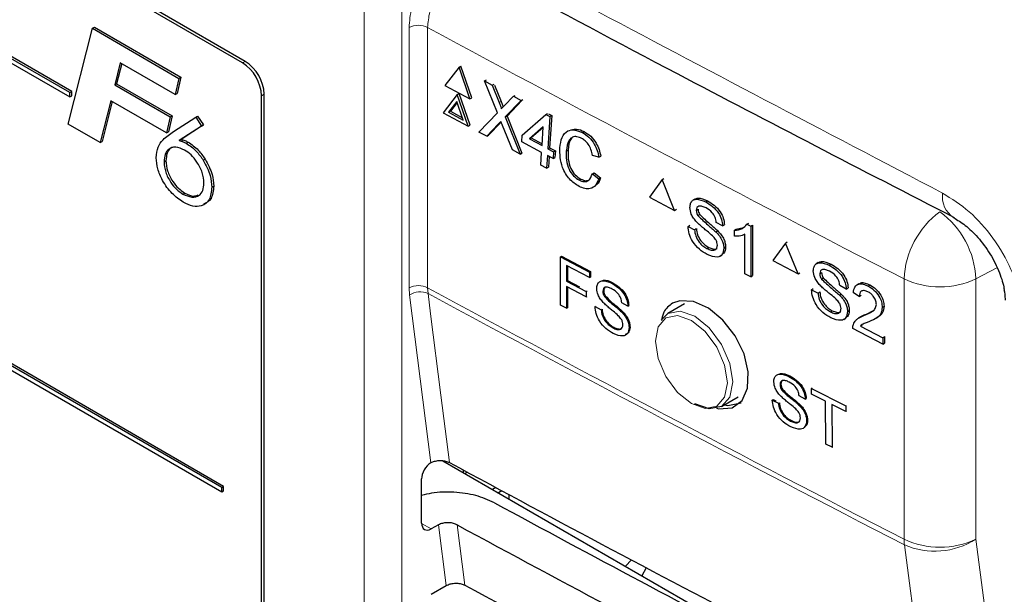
# Paper-space layout 'Blatt4' of a CAD drawing. Header units: millimetres. Extents: x 5 to 418, y 2 to 292.
# Tile 38 of 78: x 92 to 107, y 184 to 193. Entities that reach past the tile are written whole.
import ezdxf

# ---------------------------------------------------------------- set-up
doc = ezdxf.new("R2010")
doc.units = ezdxf.units.MM

psp = doc.layouts.new('Blatt4')

# ---------------------------------------------------------------- linework, layer by layer
at = {"color": 7, "linetype": 'Continuous', "lineweight": 25}
for p, q in [((95.226, 192.18), (80.942, 200.426)), ((95.185, 192.157), (81.043, 200.321)), ((92.611, 191.716), (83.843, 196.777)), ((83.843, 196.712), (92.611, 191.65)), ((92.64, 191.732), (83.872, 196.794)), ((94.874, 185.837), (81.298, 193.674)), ((81.298, 193.609), (94.874, 185.771)), ((94.902, 185.853), (81.326, 193.691)), ((92.588, 191.247), (92.948, 192.672)), ((92.948, 192.672), (92.977, 192.688)), ((92.948, 192.672), (94.238, 191.927)), ((92.977, 192.688), (94.266, 191.944)), ((93.364, 192.159), (93.281, 191.831)), ((93.385, 192.147), (93.309, 191.847)), ((94.183, 191.687), (93.364, 192.159)), ((98.409, 192.093), (98.199, 191.82)), ((98.409, 192.093), (98.436, 192.108)), ((98.572, 191.621), (98.409, 192.093)), ((98.599, 191.635), (98.436, 192.108)), ((93.281, 191.831), (93.309, 191.847)), ((93.309, 191.847), (94.135, 191.37)), ((94.238, 191.927), (94.183, 191.687)), ((94.266, 191.944), (94.211, 191.703)), ((94.238, 191.927), (94.266, 191.944)), ((98.79, 191.89), (98.816, 191.904)), ((98.981, 191.415), (98.79, 191.89)), ((98.79, 191.89), (98.904, 191.828)), ((98.904, 191.828), (98.93, 191.842)), ((92.611, 191.716), (92.64, 191.732)), ((92.611, 191.65), (92.611, 191.716)), ((92.64, 191.667), (92.64, 191.732)), ((93.281, 191.831), (94.106, 191.354)), ((94.183, 191.687), (94.211, 191.703)), ((95.509, 178.462), (95.509, 191.69)), ((98.383, 191.687), (98.173, 191.413)), ((98.199, 191.82), (98.572, 191.621)), ((98.383, 191.687), (98.41, 191.701)), ((98.546, 191.214), (98.383, 191.687)), ((98.573, 191.228), (98.41, 191.701)), ((98.904, 191.828), (99.009, 191.568)), ((98.939, 191.824), (99.036, 191.582)), ((92.611, 191.65), (92.64, 191.667)), ((93.221, 191.593), (93.063, 190.972)), ((93.242, 191.581), (93.092, 190.988)), ((94.051, 191.114), (93.221, 191.593)), ((95.468, 178.602), (95.468, 191.667)), ((98.377, 191.585), (98.253, 191.423)), ((98.382, 191.57), (98.28, 191.438)), ((98.473, 191.306), (98.377, 191.585)), ((98.572, 191.621), (98.599, 191.635)), ((99.088, 191.525), (99.218, 191.66)), ((99.334, 191.598), (99.096, 191.352)), ((99.351, 191.602), (99.124, 191.366)), ((99.218, 191.66), (99.244, 191.674)), ((99.218, 191.66), (99.334, 191.598)), ((99.334, 191.598), (99.36, 191.612)), ((98.173, 191.413), (98.546, 191.214)), ((98.253, 191.423), (98.28, 191.438)), ((98.253, 191.423), (98.473, 191.306)), ((98.28, 191.438), (98.461, 191.341)), ((98.705, 191.128), (98.981, 191.415)), ((99.351, 191.083), (99.701, 191.391)), ((99.701, 191.391), (99.728, 191.405)), ((99.701, 191.391), (99.762, 191.359)), ((99.743, 191.397), (99.789, 191.373)), ((93.063, 190.972), (92.588, 191.247)), ((94.106, 191.354), (94.051, 191.114)), ((94.135, 191.37), (94.08, 191.13)), ((94.106, 191.354), (94.135, 191.37)), ((94.155, 191.134), (94.487, 191.35)), ((94.487, 191.35), (94.515, 191.366)), ((94.487, 191.35), (94.573, 191.217)), ((94.515, 191.366), (94.601, 191.233)), ((98.998, 191.249), (98.821, 191.066)), ((99.025, 191.264), (98.848, 191.081)), ((99.037, 191.276), (99.025, 191.264)), ((99.096, 191.352), (99.124, 191.366)), ((99.096, 191.352), (99.319, 190.8)), ((99.124, 191.366), (99.346, 190.814)), ((99.762, 191.359), (99.731, 190.879)), ((99.789, 191.373), (99.758, 190.893)), ((99.762, 191.359), (99.789, 191.373)), ((94.051, 191.114), (94.08, 191.13)), ((94.573, 191.217), (94.239, 191.001)), ((94.601, 191.233), (94.268, 191.017)), ((94.573, 191.217), (94.601, 191.233)), ((98.546, 191.214), (98.573, 191.228)), ((98.821, 191.066), (98.705, 191.128)), ((99.204, 190.861), (99.058, 191.225)), ((99.663, 191.206), (99.457, 191.025)), ((99.662, 191.196), (99.485, 191.04)), ((99.645, 190.925), (99.663, 191.206)), ((100.247, 191.12), (100.274, 191.134)), ((93.063, 190.972), (93.092, 190.988)), ((94.239, 191.001), (94.268, 191.017)), ((94.346, 190.962), (94.374, 190.978)), ((98.821, 191.066), (98.848, 191.081)), ((99.344, 190.983), (99.351, 191.083)), ((99.638, 190.825), (99.344, 190.983)), ((99.457, 191.025), (99.485, 191.04)), ((99.457, 191.025), (99.645, 190.925)), ((99.485, 191.04), (99.647, 190.953)), ((99.319, 190.8), (99.204, 190.861)), ((99.319, 190.8), (99.346, 190.814)), ((99.626, 190.635), (99.638, 190.825)), ((99.731, 190.879), (99.758, 190.893)), ((99.731, 190.879), (99.818, 190.832)), ((99.758, 190.893), (99.845, 190.847)), ((99.818, 190.832), (99.811, 190.732)), ((99.818, 190.832), (99.845, 190.847)), ((99.845, 190.847), (99.838, 190.747)), ((100.006, 190.841), (100.033, 190.856)), ((94.016, 190.685), (94.044, 190.701)), ((94.598, 190.709), (94.626, 190.725)), ((99.725, 190.779), (99.713, 190.589)), ((99.811, 190.732), (99.725, 190.779)), ((99.75, 190.765), (99.74, 190.603)), ((99.811, 190.732), (99.838, 190.747)), ((100.492, 190.754), (100.396, 190.781)), ((100.492, 190.754), (100.519, 190.768)), ((99.713, 190.589), (99.626, 190.635)), ((99.713, 190.589), (99.74, 190.603)), ((100.396, 190.508), (100.423, 190.522)), ((100.423, 190.522), (100.517, 190.445)), ((100.194, 190.414), (100.222, 190.428)), ((100.396, 190.508), (100.49, 190.431)), ((100.49, 190.431), (100.517, 190.445)), ((101.433, 190.419), (101.245, 190.159)), ((101.433, 190.419), (101.46, 190.436)), ((101.621, 189.961), (101.433, 190.419)), ((94.297, 190.203), (94.326, 190.219)), ((94.726, 190.305), (94.755, 190.322)), ((101.245, 190.159), (101.621, 189.961)), ((101.921, 190.129), (101.892, 190.11)), ((102.084, 190.087), (102.11, 190.104)), ((101.621, 189.961), (101.647, 189.978)), ((101.943, 189.962), (101.97, 189.978)), ((101.968, 189.883), (101.994, 189.899)), ((102.336, 189.733), (102.24, 189.783)), ((101.821, 189.724), (101.847, 189.741)), ((101.821, 189.724), (101.917, 189.674)), ((101.917, 189.674), (101.943, 189.69)), ((102.235, 189.641), (102.262, 189.658)), ((102.336, 189.733), (102.362, 189.75)), ((102.51, 189.665), (102.537, 189.682)), ((102.51, 189.577), (102.51, 189.665)), ((102.537, 189.682), (102.646, 189.707)), ((102.698, 189.754), (102.725, 189.771)), ((102.698, 189.754), (102.755, 189.725)), ((102.755, 189.725), (102.782, 189.742)), ((102.755, 189.725), (102.755, 188.974)), ((102.782, 189.742), (102.782, 188.991)), ((102.667, 189.019), (102.667, 189.605)), ((103.27, 189.474), (103.296, 189.491)), ((102.102, 189.394), (102.128, 189.41)), ((102.353, 189.398), (102.38, 189.414)), ((103.27, 189.474), (103.081, 189.213)), ((103.459, 189.016), (103.27, 189.474)), ((99.919, 189.271), (99.933, 189.28)), ((99.921, 188.552), (99.919, 189.271)), ((99.919, 189.271), (100.351, 189.043)), ((99.933, 189.28), (100.365, 189.052)), ((102.298, 189.281), (102.328, 189.3)), ((103.081, 189.213), (103.459, 189.016)), ((100.351, 188.96), (100.011, 189.14)), ((100.011, 189.14), (100.011, 188.91)), ((100.024, 189.133), (100.025, 188.918)), ((100.351, 189.043), (100.365, 189.052)), ((100.365, 189.052), (100.365, 188.969)), ((103.76, 189.185), (103.73, 189.166)), ((103.924, 189.144), (103.95, 189.16)), ((100.011, 188.91), (100.025, 188.918)), ((100.011, 188.91), (100.302, 188.756)), ((100.025, 188.918), (100.202, 188.824)), ((100.351, 189.043), (100.351, 188.96)), ((100.351, 188.96), (100.365, 188.969)), ((102.755, 188.974), (102.667, 189.019)), ((102.755, 188.974), (102.782, 188.991)), ((103.459, 189.016), (103.485, 189.033)), ((103.783, 189.018), (103.809, 189.035)), ((103.808, 188.939), (103.833, 188.956)), ((100.302, 188.673), (100.012, 188.827)), ((100.012, 188.827), (100.012, 188.504)), ((100.025, 188.82), (100.026, 188.513)), ((100.302, 188.756), (100.316, 188.764)), ((100.302, 188.756), (100.302, 188.673)), ((100.551, 188.757), (100.564, 188.765)), ((100.684, 188.876), (100.698, 188.885)), ((103.66, 188.78), (103.686, 188.797)), ((103.66, 188.78), (103.757, 188.73)), ((104.178, 188.791), (104.081, 188.841)), ((104.178, 188.791), (104.204, 188.807)), ((104.362, 188.87), (104.333, 188.851)), ((104.502, 188.834), (104.529, 188.851)), ((100.302, 188.673), (100.316, 188.681)), ((100.574, 188.681), (100.588, 188.689)), ((103.757, 188.73), (103.782, 188.747)), ((104.077, 188.699), (104.102, 188.715)), ((104.371, 188.681), (104.283, 188.736)), ((104.371, 188.681), (104.397, 188.698)), ((100.012, 188.504), (99.921, 188.552)), ((100.012, 188.504), (100.026, 188.513)), ((100.435, 188.529), (100.449, 188.537)), ((100.435, 188.529), (100.527, 188.481)), ((100.527, 188.481), (100.54, 188.489)), ((100.829, 188.45), (100.843, 188.458)), ((100.925, 188.537), (100.833, 188.586)), ((100.925, 188.537), (100.938, 188.546)), ((101.769, 188.57), (101.52, 188.426)), ((103.943, 188.451), (103.968, 188.467)), ((104.195, 188.456), (104.221, 188.472)), ((104.468, 188.413), (104.584, 188.471)), ((104.713, 188.518), (104.74, 188.535)), ((101.418, 188.325), (101.52, 188.426)), ((104.141, 188.339), (104.17, 188.358)), ((104.385, 188.374), (104.356, 188.356)), ((104.441, 188.396), (104.467, 188.413)), ((104.624, 188.357), (104.654, 188.376)), ((100.703, 188.213), (100.716, 188.221)), ((100.942, 188.216), (100.956, 188.225)), ((104.722, 187.969), (104.274, 188.201)), ((104.387, 188.239), (104.413, 188.256)), ((104.387, 188.239), (104.722, 188.066)), ((104.722, 188.066), (104.748, 188.083)), ((104.722, 188.066), (104.722, 187.969)), ((104.748, 188.083), (104.748, 187.986)), ((104.722, 187.969), (104.748, 187.986)), ((103.323, 187.489), (103.336, 187.498)), ((103.19, 187.367), (103.203, 187.375)), ((103.214, 187.291), (103.227, 187.3)), ((103.657, 187.31), (103.671, 187.318)), ((103.658, 187.227), (103.657, 187.31)), ((103.657, 187.31), (104.169, 187.05)), ((102.32, 187.041), (102.569, 187.185)), ((103.075, 187.137), (103.088, 187.145)), ((103.088, 187.145), (103.127, 187.125)), ((103.567, 187.153), (103.475, 187.2)), ((103.567, 187.153), (103.58, 187.162)), ((103.868, 187.12), (103.658, 187.227)), ((103.075, 187.137), (103.167, 187.09)), ((103.167, 187.09), (103.181, 187.098)), ((103.472, 187.064), (103.485, 187.072)), ((103.874, 186.482), (103.868, 187.12)), ((104.17, 186.966), (103.96, 187.073)), ((103.96, 187.073), (103.966, 186.435)), ((104.169, 187.05), (104.182, 187.058)), ((104.169, 187.05), (104.17, 186.966)), ((104.17, 186.966), (104.183, 186.975)), ((103.347, 186.823), (103.36, 186.832)), ((103.587, 186.831), (103.6, 186.84)), ((103.966, 186.435), (103.874, 186.482)), ((103.966, 186.435), (103.979, 186.443)), ((97.988, 186.203), (97.993, 186.206)), ((98.168, 186.235), (103.105, 183.385)), ((98.471, 186.096), (98.471, 186.06)), ((98.533, 186.062), (98.5, 186.043)), ((94.874, 185.837), (94.902, 185.853)), ((94.874, 185.771), (94.874, 185.837)), ((94.902, 185.788), (94.902, 185.853)), ((97.852, 185.305), (97.852, 185.964)), ((98.958, 185.834), (98.91, 185.806)), ((94.874, 185.771), (94.902, 185.788)), ((99.046, 185.787), (98.995, 185.757)), ((99.15, 185.731), (99.15, 185.668)), ((98.105, 185.28), (97.993, 185.22)), ((100.976, 184.758), (100.89, 184.664)), ((101.199, 184.639), (101.133, 184.523)), ((97.993, 184.246), (98.219, 184.376))]:
    psp.add_line(p, q, dxfattribs=at)
at = {"color": 7, "linetype": 'Continuous', "lineweight": 18}
for p, q in [((96.998, 165.626), (96.998, 192.953)), ((97.559, 192.95), (97.559, 165.623)), ((97.666, 188.807), (97.666, 192.683)), ((97.941, 192.685), (97.941, 188.809)), ((95.185, 192.157), (95.226, 192.18)), ((95.468, 191.667), (95.509, 191.69)), ((99.009, 191.568), (99.036, 191.582)), ((98.998, 191.249), (99.025, 191.264)), ((106.421, 189.106), (106.106, 188.942)), ((105.039, 185.065), (105.039, 188.941)), ((106.106, 188.942), (106.106, 185.066)), ((97.672, 188.703), (97.666, 188.807)), ((97.941, 188.809), (97.947, 188.725)), ((97.988, 186.203), (97.672, 188.703)), ((97.852, 185.302), (97.993, 185.22)), ((98.219, 184.376), (98.105, 185.28)), ((98.382, 185.279), (98.495, 184.381))]:
    psp.add_line(p, q, dxfattribs=at)
at = {"color": 7, "linetype": 'Continuous', "lineweight": 18, "flags": 128}
for points in [[(97.947, 188.725), (97.985, 188.422), (98.138, 187.213), (98.265, 186.207)], [(101.52, 188.426), (101.52, 188.426), (101.703, 188.462), (101.92, 188.387), (102.136, 188.212), (102.32, 187.964), (102.442, 187.682), (102.486, 187.407), (102.442, 187.182), (102.32, 187.041), (102.32, 187.041)], [(101.87, 187.086), (102.075, 187.014), (102.249, 187.048), (102.365, 187.182), (102.406, 187.395), (102.365, 187.656), (102.249, 187.923), (102.075, 188.158), (101.87, 188.323), (101.665, 188.395), (101.491, 188.361), (101.375, 188.227), (101.334, 188.014), (101.375, 187.754), (101.491, 187.486), (101.665, 187.251), (101.87, 187.086)], [(107.876, 163.34), (107.717, 164.553), (107.082, 169.402), (105.043, 184.981)], [(106.106, 185.066), (107.523, 174.242), (108.938, 163.426)]]:
    psp.add_lwpolyline(points, dxfattribs=at)
at = {"color": 7, "linetype": 'Continuous', "lineweight": 25, "flags": 128}
for points in [[(102.242, 187.019), (102.281, 187.005), (102.476, 187.024), (102.624, 187.131), (102.708, 187.316), (102.718, 187.556), (102.655, 187.824), (102.524, 188.092), (102.34, 188.328), (102.125, 188.507), (101.902, 188.607), (101.697, 188.617), (101.589, 188.578), (101.589, 188.578)], [(102.32, 187.041), (102.136, 187.005), (101.92, 187.08)], [(102.363, 187.066), (102.413, 187.058), (102.614, 187.095)]]:
    psp.add_lwpolyline(points, dxfattribs=at)
at = {"color": 7, "linetype": 'Continuous', "lineweight": 18}
for centre, radius, start, end in [((97.805, 192.407), 0.31, 63.8367, 116.6784), ((289.407, 547.051), 402.784, 241.61744, 242.75887), ((105.99, 190.169), 0.382, 172.6391, 236.1796), ((106.333, 188.891), 1.295, 126.0261, 177.8016), ((104.818, 188.892), 1.289, 2.2308, 54.2599), ((105.571, 190.071), 1.249, 244.7797, 295.3751), ((97.805, 188.531), 0.31, 63.8367, 116.6784), ((289.407, 543.175), 402.784, 241.61744, 242.75887), ((97.829, 188.471), 0.279, 65.0924, 124.1379), ((289.436, 543.136), 402.834, 241.61757, 242.75878), ((105.571, 186.195), 1.249, 244.7797, 295.3751), ((105.757, 185.063), 0.719, 179.8794, 186.5583), ((105.496, 186.015), 1.128, 246.3588, 302.7872)]:
    psp.add_arc(centre, radius, start, end, dxfattribs=at)
at = {"color": 7, "linetype": 'Continuous', "lineweight": 25}
for centre, start, end in [((94.854, 191.639), 2.6056, 57.3943), ((94.894, 191.662), 2.6054, 57.3945)]:
    psp.add_arc(centre, 0.615, start, end, dxfattribs=at)
for centre, major_axis, ratio, start_param, end_param in [((97.996, 186.044), (0.103, 0.172), 0.587369, 0.847258, 2.36515), ((371.956, 360.696), (400.469, 6.162), 0.587275, 3.950946, 3.967413), ((370.638, 347.561), (397.637, -5.907), 0.567125, 3.968584, 3.983526), ((97.996, 185.385), (0.103, 0.172), 0.587369, 2.36515, 3.918493), ((370.636, 347.56), (398.444, -5.919), 0.567125, 3.968582, 3.985126), ((371.955, 358.736), (400.148, 6.157), 0.587275, 3.950986, 3.967453)]:
    psp.add_ellipse(centre, major_axis=major_axis, ratio=ratio, start_param=start_param, end_param=end_param, dxfattribs=at)
at = {"color": 7, "linetype": 'Continuous', "lineweight": 18}
for points, knots in [([(72.23, 209.489), (74.306, 208.16), (78.46, 205.502), (86.043, 200.927), (95.01, 195.779), (102.076, 192.072), (105.611, 190.218)], [0, 0, 0, 0, 0.197048, 0.394202, 0.696907, 1, 1, 1, 1]), ([(98.525, 193.655), (98.482, 193.628), (98.373, 193.561), (98.209, 193.393), (98.061, 193.165), (97.961, 192.915), (97.948, 192.761), (97.941, 192.685)], [0, 0, 0, 0, 0.142148, 0.356935, 0.571414, 0.78572, 1, 1, 1, 1]), ([(97.666, 192.683), (97.673, 192.779), (97.681, 192.897), (97.719, 193.021), (97.726, 193.043)], [0, 0, 0, 0, 0.818313, 1, 1, 1, 1]), ([(105.611, 190.218), (105.746, 190.134), (106.016, 189.967), (106.376, 189.557), (106.65, 189.085), (106.757, 188.747), (106.786, 188.582), (106.788, 188.575)], [0, 0, 0, 0, 0.247376, 0.494646, 0.741802, 0.988683, 1, 1, 1, 1])]:
    psp.add_open_spline(points, degree=3, knots=knots, dxfattribs=at)
at = {"color": 7, "linetype": 'Continuous', "lineweight": 25}
for points, knots in [([(72.397, 209.126), (73.753, 208.252), (76.691, 206.36), (81.32, 203.505), (86.265, 200.551), (91.303, 197.646), (96.433, 194.793), (101.255, 192.192), (104.404, 190.567), (105.783, 189.856)], [0, 0, 0, 0, 0.129176, 0.279747, 0.430402, 0.581177, 0.731953, 0.88267, 1, 1, 1, 1]), ([(99.009, 191.568), (99.016, 191.551), (99.025, 191.527), (99.037, 191.495), (99.038, 191.482), (99.039, 191.475)], [0, 0, 0, 0, 0.56128, 0.781754, 1, 1, 1, 1]), ([(99.036, 191.582), (99.043, 191.565), (99.052, 191.541), (99.063, 191.513), (99.064, 191.504), (99.064, 191.501)], [0, 0, 0, 0, 0.642729, 0.895226, 1, 1, 1, 1]), ([(99.039, 191.475), (99.048, 191.484), (99.065, 191.501), (99.081, 191.518), (99.088, 191.525)], [0, 0, 0, 0, 0.55999, 1, 1, 1, 1]), ([(99.033, 191.286), (99.026, 191.279), (99.015, 191.267), (99.003, 191.255), (98.998, 191.249)], [0, 0, 0, 0, 0.560003, 1, 1, 1, 1]), ([(99.058, 191.225), (99.053, 191.236), (99.045, 191.256), (99.037, 191.277), (99.033, 191.286)], [0, 0, 0, 0, 0.559988, 1, 1, 1, 1]), ([(93.899, 190.745), (93.905, 190.801), (93.915, 190.913), (94.013, 191.037), (94.101, 191.097), (94.155, 191.134)], [0, 0, 0, 0, 0.279365, 0.559157, 1, 1, 1, 1]), ([(99.911, 190.892), (99.918, 190.946), (99.933, 191.055), (100.017, 191.152), (100.132, 191.169), (100.208, 191.136), (100.247, 191.12)], [0, 0, 0, 0, 0.280492, 0.559569, 0.779615, 1, 1, 1, 1]), ([(100.1, 191.164), (100.12, 191.169), (100.173, 191.181), (100.235, 191.152), (100.274, 191.134)], [0, 0, 0, 0, 0.372037, 1, 1, 1, 1]), ([(100.247, 191.12), (100.28, 191.099), (100.345, 191.058), (100.423, 190.958), (100.472, 190.852), (100.486, 190.787), (100.492, 190.754)], [0, 0, 0, 0, 0.280079, 0.559446, 0.77955, 1, 1, 1, 1]), ([(100.274, 191.134), (100.307, 191.113), (100.373, 191.072), (100.45, 190.973), (100.499, 190.867), (100.513, 190.801), (100.519, 190.768)], [0, 0, 0, 0, 0.280081, 0.559446, 0.779549, 1, 1, 1, 1]), ([(94.239, 191.001), (94.259, 190.996), (94.294, 190.989), (94.33, 190.97), (94.346, 190.962)], [0, 0, 0, 0, 0.560135, 1, 1, 1, 1]), ([(94.268, 191.017), (94.287, 191.013), (94.322, 191.005), (94.358, 190.986), (94.374, 190.978)], [0, 0, 0, 0, 0.560135, 1, 1, 1, 1]), ([(94.346, 190.962), (94.398, 190.926), (94.491, 190.862), (94.565, 190.756), (94.598, 190.709)], [0, 0, 0, 0, 0.559286, 1, 1, 1, 1]), ([(94.374, 190.978), (94.426, 190.943), (94.519, 190.879), (94.593, 190.772), (94.626, 190.725)], [0, 0, 0, 0, 0.559286, 1, 1, 1, 1]), ([(100.237, 191.032), (100.213, 191.043), (100.165, 191.065), (100.098, 191.057), (100.027, 190.996), (100.015, 190.905), (100.006, 190.841)], [0, 0, 0, 0, 0.187223, 0.373907, 0.560734, 1, 1, 1, 1]), ([(100.085, 191.03), (100.084, 191.028), (100.043, 190.996), (100.038, 190.924), (100.033, 190.856)], [0, 0, 0, 0, 0.04544, 1, 1, 1, 1]), ([(100.396, 190.781), (100.39, 190.809), (100.378, 190.866), (100.34, 190.944), (100.289, 191), (100.254, 191.022), (100.237, 191.032)], [0, 0, 0, 0, 0.280556, 0.55974, 0.779655, 1, 1, 1, 1]), ([(94.32, 190.86), (94.275, 190.88), (94.185, 190.92), (94.085, 190.882), (94.024, 190.802), (94.018, 190.724), (94.016, 190.685)], [0, 0, 0, 0, 0.2795568, 0.5592951, 0.7795297, 1, 1, 1, 1]), ([(94.173, 190.905), (94.152, 190.901), (94.101, 190.891), (94.053, 190.817), (94.047, 190.74), (94.044, 190.701)], [0, 0, 0, 0, 0.266556, 0.633082, 1, 1, 1, 1]), ([(94.61, 190.369), (94.605, 190.42), (94.596, 190.524), (94.514, 190.675), (94.419, 190.793), (94.353, 190.838), (94.32, 190.86)], [0, 0, 0, 0, 0.27948, 0.559097, 0.779433, 1, 1, 1, 1]), ([(100.198, 190.319), (100.147, 190.35), (100.047, 190.413), (99.948, 190.588), (99.911, 190.752), (99.911, 190.845), (99.911, 190.892)], [0, 0, 0, 0, 0.279955, 0.558088, 0.778913, 1, 1, 1, 1]), ([(100.006, 190.841), (100.005, 190.799), (100.004, 190.713), (100.036, 190.58), (100.11, 190.471), (100.166, 190.433), (100.194, 190.414)], [0, 0, 0, 0, 0.281248, 0.560716, 0.780138, 1, 1, 1, 1]), ([(100.033, 190.856), (100.032, 190.813), (100.031, 190.727), (100.063, 190.594), (100.137, 190.485), (100.193, 190.447), (100.222, 190.428)], [0, 0, 0, 0, 0.281248, 0.560716, 0.780138, 1, 1, 1, 1]), ([(94.302, 190.083), (94.244, 190.123), (94.129, 190.201), (93.996, 190.389), (93.912, 190.582), (93.904, 190.691), (93.899, 190.745)], [0, 0, 0, 0, 0.280045, 0.559692, 0.779777, 1, 1, 1, 1]), ([(94.016, 190.685), (94.02, 190.634), (94.029, 190.533), (94.107, 190.384), (94.2, 190.268), (94.265, 190.225), (94.297, 190.203)], [0, 0, 0, 0, 0.279639, 0.559187, 0.77952, 1, 1, 1, 1]), ([(94.044, 190.701), (94.048, 190.65), (94.057, 190.55), (94.135, 190.4), (94.228, 190.285), (94.293, 190.241), (94.326, 190.219)], [0, 0, 0, 0, 0.279639, 0.559187, 0.77952, 1, 1, 1, 1]), ([(94.598, 190.709), (94.639, 190.632), (94.714, 190.494), (94.722, 190.363), (94.726, 190.305)], [0, 0, 0, 0, 0.558739, 1, 1, 1, 1]), ([(94.626, 190.725), (94.668, 190.648), (94.742, 190.511), (94.751, 190.38), (94.755, 190.322)], [0, 0, 0, 0, 0.558739, 1, 1, 1, 1]), ([(94.297, 190.203), (94.342, 190.184), (94.432, 190.145), (94.537, 190.172), (94.602, 190.25), (94.607, 190.329), (94.61, 190.369)], [0, 0, 0, 0, 0.279638, 0.55973, 0.779656, 1, 1, 1, 1]), ([(100.194, 190.414), (100.221, 190.403), (100.273, 190.381), (100.356, 190.405), (100.381, 190.468), (100.396, 190.508)], [0, 0, 0, 0, 0.280711, 0.5609, 1, 1, 1, 1]), ([(100.49, 190.431), (100.476, 190.397), (100.448, 190.329), (100.372, 190.28), (100.283, 190.28), (100.226, 190.306), (100.198, 190.319)], [0, 0, 0, 0, 0.280252, 0.559546, 0.779589, 1, 1, 1, 1]), ([(100.222, 190.428), (100.248, 190.416), (100.296, 190.394), (100.335, 190.411), (100.352, 190.419)], [0, 0, 0, 0, 0.553098, 1, 1, 1, 1]), ([(100.517, 190.445), (100.505, 190.408), (100.492, 190.365), (100.46, 190.346), (100.456, 190.344)], [0, 0, 0, 0, 0.865838, 1, 1, 1, 1]), ([(94.726, 190.305), (94.719, 190.239), (94.704, 190.105), (94.586, 190.021), (94.446, 190.012), (94.35, 190.06), (94.302, 190.083)], [0, 0, 0, 0, 0.27942, 0.558996, 0.779371, 1, 1, 1, 1]), ([(94.326, 190.219), (94.372, 190.197), (94.444, 190.163), (94.499, 190.183), (94.519, 190.191)], [0, 0, 0, 0, 0.637825, 1, 1, 1, 1]), ([(94.755, 190.322), (94.748, 190.254), (94.735, 190.12), (94.646, 190.072), (94.603, 190.049)], [0, 0, 0, 0, 0.508806, 1, 1, 1, 1]), ([(101.848, 190.005), (101.85, 190.027), (101.854, 190.071), (101.888, 190.114), (101.962, 190.138), (102.034, 190.108), (102.084, 190.087)], [0, 0, 0, 0, 0.187031, 0.374124, 0.56114, 1, 1, 1, 1]), ([(101.922, 190.128), (101.937, 190.135), (101.989, 190.158), (102.06, 190.127), (102.111, 190.104)], [0, 0, 0, 0, 0.279489, 1, 1, 1, 1]), ([(102.084, 190.087), (102.117, 190.067), (102.185, 190.027), (102.272, 189.934), (102.325, 189.826), (102.332, 189.764), (102.336, 189.733)], [0, 0, 0, 0, 0.280796, 0.560148, 0.779875, 1, 1, 1, 1]), ([(102.111, 190.104), (102.144, 190.084), (102.212, 190.044), (102.299, 189.951), (102.352, 189.843), (102.359, 189.781), (102.363, 189.75)], [0, 0, 0, 0, 0.280797, 0.560148, 0.779875, 1, 1, 1, 1]), ([(101.948, 189.79), (101.933, 189.808), (101.902, 189.843), (101.858, 189.919), (101.852, 189.973), (101.848, 190.005)], [0, 0, 0, 0, 0.281445, 0.562271, 1, 1, 1, 1]), ([(102.088, 189.998), (102.069, 190.007), (102.032, 190.025), (101.983, 190.03), (101.949, 190.007), (101.945, 189.977), (101.943, 189.962)], [0, 0, 0, 0, 0.281291, 0.560823, 0.780681, 1, 1, 1, 1]), ([(101.943, 189.962), (101.945, 189.947), (101.947, 189.921), (101.961, 189.894), (101.968, 189.883)], [0, 0, 0, 0, 0.559629, 1, 1, 1, 1]), ([(101.97, 189.979), (101.972, 189.964), (101.974, 189.938), (101.988, 189.912), (101.995, 189.9)], [0, 0, 0, 0, 0.559629, 1, 1, 1, 1]), ([(102.24, 189.783), (102.236, 189.808), (102.229, 189.856), (102.174, 189.947), (102.12, 189.979), (102.088, 189.998)], [0, 0, 0, 0, 0.281101, 0.560287, 1, 1, 1, 1]), ([(102.185, 189.582), (102.158, 189.606), (102.114, 189.645), (102.051, 189.696), (101.998, 189.74), (101.965, 189.773), (101.948, 189.79)], [0, 0, 0, 0, 0.339938, 0.560025, 0.780082, 1, 1, 1, 1]), ([(101.968, 189.883), (102.017, 189.836), (102.105, 189.753), (102.196, 189.676), (102.235, 189.641)], [0, 0, 0, 0, 0.558384, 1, 1, 1, 1]), ([(101.995, 189.9), (102.044, 189.853), (102.132, 189.77), (102.222, 189.693), (102.262, 189.658)], [0, 0, 0, 0, 0.558384, 1, 1, 1, 1]), ([(105.777, 189.851), (105.833, 189.818), (105.945, 189.752), (106.144, 189.561), (106.329, 189.313), (106.461, 189.045), (106.52, 188.855), (106.527, 188.79), (106.527, 188.786)], [0, 0, 0, 0, 0.1884885, 0.3763825, 0.5824769, 0.7972943, 0.9861351, 1, 1, 1, 1]), ([(102.106, 189.305), (102.067, 189.328), (101.988, 189.374), (101.888, 189.489), (101.832, 189.616), (101.825, 189.688), (101.821, 189.724)], [0, 0, 0, 0, 0.280813, 0.559562, 0.779619, 1, 1, 1, 1]), ([(101.917, 189.674), (101.921, 189.643), (101.929, 189.582), (101.979, 189.493), (102.041, 189.43), (102.082, 189.406), (102.102, 189.394)], [0, 0, 0, 0, 0.2806331, 0.5586747, 0.779197, 1, 1, 1, 1]), ([(101.944, 189.691), (101.948, 189.66), (101.956, 189.599), (102.006, 189.51), (102.068, 189.447), (102.109, 189.423), (102.129, 189.411)], [0, 0, 0, 0, 0.280633, 0.558675, 0.779198, 1, 1, 1, 1]), ([(102.235, 189.641), (102.253, 189.622), (102.289, 189.583), (102.328, 189.516), (102.35, 189.452), (102.352, 189.416), (102.353, 189.398)], [0, 0, 0, 0, 0.280369, 0.559905, 0.779859, 1, 1, 1, 1]), ([(102.262, 189.658), (102.28, 189.639), (102.316, 189.6), (102.355, 189.533), (102.377, 189.469), (102.379, 189.433), (102.38, 189.415)], [0, 0, 0, 0, 0.28037, 0.559905, 0.779859, 1, 1, 1, 1]), ([(102.51, 189.665), (102.553, 189.67), (102.629, 189.677), (102.677, 189.731), (102.698, 189.754)], [0, 0, 0, 0, 0.560428, 1, 1, 1, 1]), ([(102.257, 189.443), (102.256, 189.457), (102.254, 189.484), (102.229, 189.536), (102.202, 189.565), (102.185, 189.582)], [0, 0, 0, 0, 0.280088, 0.559969, 1, 1, 1, 1]), ([(102.667, 189.605), (102.64, 189.594), (102.592, 189.575), (102.535, 189.576), (102.51, 189.577)], [0, 0, 0, 0, 0.55969, 1, 1, 1, 1]), ([(102.102, 189.394), (102.123, 189.384), (102.163, 189.366), (102.216, 189.366), (102.251, 189.394), (102.255, 189.427), (102.257, 189.443)], [0, 0, 0, 0, 0.280916, 0.560812, 0.780496, 1, 1, 1, 1]), ([(102.353, 189.398), (102.348, 189.364), (102.337, 189.296), (102.245, 189.249), (102.159, 189.284), (102.106, 189.305)], [0, 0, 0, 0, 0.27994, 0.560079, 1, 1, 1, 1]), ([(102.129, 189.411), (102.149, 189.402), (102.189, 189.384), (102.235, 189.379), (102.25, 189.394), (102.253, 189.396)], [0, 0, 0, 0, 0.449082, 0.896533, 1, 1, 1, 1]), ([(102.38, 189.415), (102.377, 189.378), (102.371, 189.327), (102.335, 189.312), (102.324, 189.307)], [0, 0, 0, 0, 0.704786, 1, 1, 1, 1]), ([(103.761, 189.185), (103.776, 189.191), (103.828, 189.214), (103.899, 189.183), (103.951, 189.161)], [0, 0, 0, 0, 0.281317, 1, 1, 1, 1]), ([(103.686, 189.061), (103.689, 189.083), (103.693, 189.127), (103.727, 189.17), (103.802, 189.195), (103.874, 189.165), (103.924, 189.144)], [0, 0, 0, 0, 0.187025, 0.374123, 0.56114, 1, 1, 1, 1]), ([(103.787, 188.847), (103.772, 188.864), (103.741, 188.899), (103.697, 188.975), (103.691, 189.029), (103.686, 189.061)], [0, 0, 0, 0, 0.28145, 0.562274, 1, 1, 1, 1]), ([(103.928, 189.055), (103.909, 189.064), (103.872, 189.082), (103.823, 189.087), (103.789, 189.063), (103.785, 189.033), (103.783, 189.018)], [0, 0, 0, 0, 0.281287, 0.560816, 0.780672, 1, 1, 1, 1]), ([(103.924, 189.144), (103.958, 189.124), (104.026, 189.084), (104.113, 188.992), (104.167, 188.884), (104.174, 188.822), (104.178, 188.791)], [0, 0, 0, 0, 0.280798, 0.560153, 0.779881, 1, 1, 1, 1]), ([(104.081, 188.841), (104.078, 188.865), (104.07, 188.914), (104.015, 189.004), (103.961, 189.036), (103.928, 189.055)], [0, 0, 0, 0, 0.281092, 0.560285, 1, 1, 1, 1]), ([(103.951, 189.161), (103.985, 189.141), (104.052, 189.101), (104.14, 189.009), (104.193, 188.901), (104.201, 188.839), (104.204, 188.808)], [0, 0, 0, 0, 0.280799, 0.560153, 0.779881, 1, 1, 1, 1]), ([(100.46, 188.798), (100.462, 188.819), (100.466, 188.861), (100.498, 188.902), (100.568, 188.925), (100.636, 188.896), (100.684, 188.876)], [0, 0, 0, 0, 0.18703, 0.374125, 0.56114, 1, 1, 1, 1]), ([(100.537, 188.914), (100.545, 188.918), (100.589, 188.935), (100.649, 188.908), (100.698, 188.885)], [0, 0, 0, 0, 0.180423, 1, 1, 1, 1]), ([(103.783, 189.018), (103.784, 189.004), (103.786, 188.978), (103.801, 188.951), (103.808, 188.939)], [0, 0, 0, 0, 0.559599, 1, 1, 1, 1]), ([(103.808, 188.939), (103.857, 188.893), (103.946, 188.81), (104.036, 188.733), (104.077, 188.699)], [0, 0, 0, 0, 0.55838, 1, 1, 1, 1]), ([(103.81, 189.036), (103.811, 189.021), (103.813, 188.995), (103.828, 188.968), (103.834, 188.956)], [0, 0, 0, 0, 0.559599, 1, 1, 1, 1]), ([(103.834, 188.956), (103.884, 188.91), (103.972, 188.827), (104.063, 188.75), (104.103, 188.716)], [0, 0, 0, 0, 0.5583809, 1, 1, 1, 1]), ([(100.556, 188.592), (100.541, 188.609), (100.512, 188.643), (100.47, 188.715), (100.464, 188.767), (100.46, 188.798)], [0, 0, 0, 0, 0.281447, 0.562269, 1, 1, 1, 1]), ([(100.688, 188.791), (100.67, 188.8), (100.635, 188.817), (100.588, 188.822), (100.557, 188.8), (100.553, 188.771), (100.551, 188.757)], [0, 0, 0, 0, 0.281291, 0.560823, 0.780685, 1, 1, 1, 1]), ([(100.551, 188.757), (100.552, 188.743), (100.554, 188.718), (100.568, 188.692), (100.574, 188.681)], [0, 0, 0, 0, 0.559609, 1, 1, 1, 1]), ([(100.591, 188.818), (100.585, 188.814), (100.568, 188.805), (100.566, 188.78), (100.565, 188.765)], [0, 0, 0, 0, 0.39434, 1, 1, 1, 1]), ([(100.565, 188.765), (100.566, 188.751), (100.568, 188.726), (100.582, 188.701), (100.588, 188.689)], [0, 0, 0, 0, 0.559624, 1, 1, 1, 1]), ([(100.684, 188.876), (100.716, 188.857), (100.78, 188.819), (100.863, 188.73), (100.914, 188.626), (100.921, 188.567), (100.925, 188.537)], [0, 0, 0, 0, 0.280797, 0.560151, 0.779877, 1, 1, 1, 1]), ([(100.833, 188.586), (100.83, 188.609), (100.823, 188.655), (100.77, 188.742), (100.719, 188.773), (100.688, 188.791)], [0, 0, 0, 0, 0.281092, 0.560286, 1, 1, 1, 1]), ([(100.698, 188.885), (100.73, 188.865), (100.794, 188.827), (100.877, 188.738), (100.928, 188.635), (100.935, 188.575), (100.938, 188.546)], [0, 0, 0, 0, 0.280798, 0.56015, 0.779877, 1, 1, 1, 1]), ([(103.947, 188.362), (103.907, 188.385), (103.827, 188.43), (103.727, 188.545), (103.671, 188.672), (103.664, 188.744), (103.66, 188.78)], [0, 0, 0, 0, 0.280814, 0.559565, 0.779619, 1, 1, 1, 1]), ([(104.026, 188.64), (103.999, 188.663), (103.954, 188.702), (103.891, 188.752), (103.838, 188.797), (103.804, 188.83), (103.787, 188.847)], [0, 0, 0, 0, 0.33994, 0.560024, 0.780085, 1, 1, 1, 1]), ([(104.283, 188.736), (104.288, 188.767), (104.298, 188.828), (104.357, 188.871), (104.43, 188.867), (104.478, 188.845), (104.502, 188.834)], [0, 0, 0, 0, 0.280233, 0.558892, 0.779132, 1, 1, 1, 1]), ([(104.367, 188.864), (104.375, 188.871), (104.397, 188.892), (104.458, 188.883), (104.505, 188.862), (104.529, 188.851)], [0, 0, 0, 0, 0.209744, 0.60431, 1, 1, 1, 1]), ([(104.5, 188.749), (104.481, 188.757), (104.444, 188.773), (104.398, 188.763), (104.374, 188.728), (104.372, 188.697), (104.371, 188.681)], [0, 0, 0, 0, 0.280411, 0.559486, 0.779379, 1, 1, 1, 1]), ([(104.502, 188.834), (104.532, 188.817), (104.592, 188.781), (104.663, 188.692), (104.707, 188.598), (104.711, 188.544), (104.713, 188.518)], [0, 0, 0, 0, 0.280483, 0.559646, 0.779749, 1, 1, 1, 1]), ([(104.529, 188.851), (104.559, 188.834), (104.619, 188.798), (104.69, 188.709), (104.733, 188.615), (104.738, 188.562), (104.74, 188.535)], [0, 0, 0, 0, 0.280483, 0.559645, 0.779749, 1, 1, 1, 1]), ([(106.526, 188.786), (106.534, 188.735), (106.543, 188.673), (106.542, 188.633), (106.542, 188.626)], [0, 0, 0, 0, 0.842219, 1, 1, 1, 1]), ([(100.574, 188.681), (100.602, 188.651), (100.647, 188.602), (100.716, 188.549), (100.773, 188.502), (100.811, 188.467), (100.829, 188.45)], [0, 0, 0, 0, 0.3384081, 0.5589732, 0.7795343, 1, 1, 1, 1]), ([(100.588, 188.689), (100.615, 188.66), (100.661, 188.611), (100.729, 188.558), (100.787, 188.511), (100.824, 188.476), (100.843, 188.458)], [0, 0, 0, 0, 0.338408, 0.558973, 0.779535, 1, 1, 1, 1]), ([(103.757, 188.73), (103.761, 188.699), (103.768, 188.638), (103.819, 188.549), (103.881, 188.487), (103.922, 188.463), (103.943, 188.451)], [0, 0, 0, 0, 0.280634, 0.558674, 0.779198, 1, 1, 1, 1]), ([(103.783, 188.747), (103.787, 188.716), (103.795, 188.655), (103.846, 188.567), (103.908, 188.504), (103.949, 188.48), (103.969, 188.468)], [0, 0, 0, 0, 0.280633, 0.558674, 0.779198, 1, 1, 1, 1]), ([(104.099, 188.501), (104.098, 188.514), (104.095, 188.541), (104.07, 188.594), (104.043, 188.622), (104.026, 188.64)], [0, 0, 0, 0, 0.280089, 0.55997, 1, 1, 1, 1]), ([(104.077, 188.699), (104.095, 188.679), (104.131, 188.64), (104.17, 188.574), (104.192, 188.51), (104.194, 188.474), (104.195, 188.456)], [0, 0, 0, 0, 0.280368, 0.559904, 0.779858, 1, 1, 1, 1]), ([(104.103, 188.716), (104.121, 188.697), (104.158, 188.658), (104.197, 188.591), (104.219, 188.527), (104.221, 188.491), (104.222, 188.473)], [0, 0, 0, 0, 0.280368, 0.559904, 0.779858, 1, 1, 1, 1]), ([(104.625, 188.562), (104.623, 188.583), (104.618, 188.624), (104.583, 188.682), (104.542, 188.725), (104.514, 188.741), (104.5, 188.749)], [0, 0, 0, 0, 0.279082, 0.558611, 0.779043, 1, 1, 1, 1]), ([(100.707, 188.127), (100.669, 188.15), (100.594, 188.194), (100.499, 188.304), (100.446, 188.425), (100.439, 188.495), (100.435, 188.529)], [0, 0, 0, 0, 0.280812, 0.559563, 0.779619, 1, 1, 1, 1]), ([(100.527, 188.481), (100.53, 188.451), (100.538, 188.393), (100.586, 188.308), (100.645, 188.248), (100.684, 188.224), (100.703, 188.213)], [0, 0, 0, 0, 0.2806352, 0.5586733, 0.7791983, 1, 1, 1, 1]), ([(100.54, 188.489), (100.544, 188.46), (100.551, 188.401), (100.6, 188.316), (100.658, 188.256), (100.697, 188.233), (100.717, 188.221)], [0, 0, 0, 0, 0.280634, 0.558678, 0.779198, 1, 1, 1, 1]), ([(100.781, 188.393), (100.756, 188.416), (100.714, 188.453), (100.654, 188.502), (100.604, 188.544), (100.572, 188.576), (100.556, 188.592)], [0, 0, 0, 0, 0.339938, 0.560025, 0.780083, 1, 1, 1, 1]), ([(100.843, 188.458), (100.86, 188.439), (100.894, 188.402), (100.932, 188.338), (100.952, 188.277), (100.955, 188.242), (100.956, 188.225)], [0, 0, 0, 0, 0.280372, 0.559907, 0.779857, 1, 1, 1, 1]), ([(101.589, 188.578), (101.539, 188.541), (101.458, 188.481), (101.432, 188.364), (101.423, 188.32)], [0, 0, 0, 0, 0.620459, 1, 1, 1, 1]), ([(103.943, 188.451), (103.963, 188.441), (104.004, 188.423), (104.057, 188.423), (104.092, 188.451), (104.096, 188.484), (104.099, 188.501)], [0, 0, 0, 0, 0.280915, 0.560813, 0.780504, 1, 1, 1, 1]), ([(103.969, 188.468), (103.989, 188.459), (104.03, 188.441), (104.076, 188.437), (104.091, 188.451), (104.094, 188.454)], [0, 0, 0, 0, 0.4479521, 0.8942814, 1, 1, 1, 1]), ([(104.222, 188.473), (104.218, 188.436), (104.213, 188.385), (104.177, 188.37), (104.166, 188.365)], [0, 0, 0, 0, 0.708024, 1, 1, 1, 1]), ([(104.441, 188.396), (104.485, 188.414), (104.546, 188.44), (104.613, 188.494), (104.621, 188.54), (104.625, 188.562)], [0, 0, 0, 0, 0.561314, 0.781387, 1, 1, 1, 1]), ([(104.713, 188.518), (104.708, 188.484), (104.699, 188.417), (104.625, 188.351), (104.562, 188.324), (104.523, 188.308)], [0, 0, 0, 0, 0.278739, 0.558831, 1, 1, 1, 1]), ([(104.74, 188.535), (104.735, 188.502), (104.725, 188.435), (104.683, 188.392), (104.656, 188.379), (104.653, 188.378)], [0, 0, 0, 0, 0.468695, 0.939665, 1, 1, 1, 1]), ([(100.851, 188.26), (100.85, 188.273), (100.847, 188.299), (100.824, 188.349), (100.797, 188.377), (100.781, 188.393)], [0, 0, 0, 0, 0.2800917, 0.5599744, 1, 1, 1, 1]), ([(100.829, 188.45), (100.846, 188.431), (100.881, 188.394), (100.918, 188.33), (100.939, 188.268), (100.941, 188.234), (100.942, 188.216)], [0, 0, 0, 0, 0.280373, 0.559908, 0.779857, 1, 1, 1, 1]), ([(104.195, 188.456), (104.19, 188.422), (104.179, 188.354), (104.086, 188.307), (104, 188.341), (103.947, 188.362)], [0, 0, 0, 0, 0.27994, 0.56008, 1, 1, 1, 1]), ([(104.283, 188.263), (104.295, 188.287), (104.314, 188.325), (104.357, 188.358), (104.398, 188.38), (104.427, 188.39), (104.441, 188.396)], [0, 0, 0, 0, 0.339412, 0.559523, 0.77975, 1, 1, 1, 1]), ([(104.386, 188.375), (104.399, 188.382), (104.425, 188.397), (104.453, 188.408), (104.468, 188.413)], [0, 0, 0, 0, 0.491881, 1, 1, 1, 1]), ([(100.703, 188.213), (100.722, 188.204), (100.761, 188.186), (100.811, 188.186), (100.844, 188.213), (100.849, 188.244), (100.851, 188.26)], [0, 0, 0, 0, 0.280918, 0.560818, 0.780507, 1, 1, 1, 1]), ([(100.942, 188.216), (100.937, 188.184), (100.927, 188.12), (100.839, 188.075), (100.757, 188.107), (100.707, 188.127)], [0, 0, 0, 0, 0.27994, 0.560078, 1, 1, 1, 1]), ([(100.717, 188.221), (100.736, 188.213), (100.774, 188.196), (100.817, 188.191), (100.831, 188.205), (100.834, 188.207)], [0, 0, 0, 0, 0.4504006, 0.8991708, 1, 1, 1, 1]), ([(100.956, 188.225), (100.951, 188.191), (100.944, 188.134), (100.902, 188.118), (100.885, 188.112)], [0, 0, 0, 0, 0.593624, 1, 1, 1, 1]), ([(104.274, 188.201), (104.274, 188.214), (104.275, 188.237), (104.281, 188.255), (104.283, 188.263)], [0, 0, 0, 0, 0.559976, 1, 1, 1, 1]), ([(104.523, 188.308), (104.507, 188.302), (104.48, 188.291), (104.443, 188.276), (104.412, 188.262), (104.395, 188.247), (104.387, 188.239)], [0, 0, 0, 0, 0.3400336, 0.5600571, 0.7800867, 1, 1, 1, 1]), ([(103.097, 187.407), (103.099, 187.428), (103.103, 187.471), (103.135, 187.512), (103.206, 187.536), (103.274, 187.509), (103.323, 187.489)], [0, 0, 0, 0, 0.187025, 0.374122, 0.56114, 1, 1, 1, 1]), ([(103.175, 187.525), (103.182, 187.528), (103.226, 187.547), (103.286, 187.52), (103.336, 187.498)], [0, 0, 0, 0, 0.178958, 1, 1, 1, 1]), ([(103.327, 187.404), (103.309, 187.413), (103.274, 187.429), (103.227, 187.433), (103.195, 187.41), (103.191, 187.381), (103.19, 187.367)], [0, 0, 0, 0, 0.281292, 0.560822, 0.780683, 1, 1, 1, 1]), ([(103.323, 187.489), (103.355, 187.471), (103.42, 187.433), (103.504, 187.345), (103.556, 187.243), (103.563, 187.183), (103.567, 187.153)], [0, 0, 0, 0, 0.280797, 0.560151, 0.779879, 1, 1, 1, 1]), ([(103.336, 187.498), (103.368, 187.479), (103.433, 187.442), (103.517, 187.354), (103.569, 187.251), (103.577, 187.192), (103.581, 187.162)], [0, 0, 0, 0, 0.280797, 0.560152, 0.779874, 1, 1, 1, 1]), ([(103.195, 187.202), (103.181, 187.219), (103.151, 187.252), (103.109, 187.324), (103.102, 187.376), (103.097, 187.407)], [0, 0, 0, 0, 0.281447, 0.562277, 1, 1, 1, 1]), ([(103.19, 187.367), (103.191, 187.353), (103.193, 187.328), (103.207, 187.302), (103.214, 187.291)], [0, 0, 0, 0, 0.559621, 1, 1, 1, 1]), ([(103.23, 187.429), (103.223, 187.425), (103.207, 187.416), (103.204, 187.391), (103.203, 187.375)], [0, 0, 0, 0, 0.396279, 1, 1, 1, 1]), ([(103.203, 187.375), (103.204, 187.361), (103.206, 187.336), (103.221, 187.311), (103.227, 187.3)], [0, 0, 0, 0, 0.559622, 1, 1, 1, 1]), ([(103.214, 187.291), (103.241, 187.262), (103.287, 187.214), (103.357, 187.162), (103.415, 187.115), (103.453, 187.081), (103.472, 187.064)], [0, 0, 0, 0, 0.3384081, 0.5589748, 0.7795354, 1, 1, 1, 1]), ([(103.227, 187.3), (103.255, 187.271), (103.301, 187.222), (103.37, 187.17), (103.429, 187.124), (103.466, 187.089), (103.485, 187.072)], [0, 0, 0, 0, 0.33841, 0.558974, 0.779534, 1, 1, 1, 1]), ([(103.475, 187.2), (103.471, 187.223), (103.464, 187.27), (103.41, 187.356), (103.359, 187.386), (103.327, 187.404)], [0, 0, 0, 0, 0.2811, 0.560288, 1, 1, 1, 1]), ([(103.424, 187.006), (103.398, 187.029), (103.356, 187.065), (103.295, 187.113), (103.244, 187.155), (103.212, 187.186), (103.195, 187.202)], [0, 0, 0, 0, 0.339939, 0.560027, 0.780085, 1, 1, 1, 1]), ([(103.352, 186.738), (103.313, 186.76), (103.237, 186.803), (103.141, 186.912), (103.086, 187.033), (103.079, 187.102), (103.075, 187.137)], [0, 0, 0, 0, 0.280814, 0.559563, 0.779621, 1, 1, 1, 1]), ([(103.167, 187.09), (103.171, 187.06), (103.179, 187.002), (103.228, 186.917), (103.288, 186.858), (103.327, 186.835), (103.347, 186.823)], [0, 0, 0, 0, 0.280628, 0.558672, 0.779196, 1, 1, 1, 1]), ([(103.181, 187.098), (103.185, 187.069), (103.193, 187.01), (103.242, 186.926), (103.301, 186.866), (103.34, 186.844), (103.36, 186.832)], [0, 0, 0, 0, 0.280634, 0.558675, 0.779198, 1, 1, 1, 1]), ([(103.495, 186.873), (103.494, 186.886), (103.491, 186.912), (103.467, 186.962), (103.44, 186.99), (103.424, 187.006)], [0, 0, 0, 0, 0.280086, 0.559972, 1, 1, 1, 1]), ([(103.472, 187.064), (103.489, 187.045), (103.524, 187.008), (103.562, 186.945), (103.583, 186.883), (103.586, 186.849), (103.587, 186.831)], [0, 0, 0, 0, 0.280375, 0.559912, 0.779864, 1, 1, 1, 1]), ([(103.485, 187.072), (103.503, 187.054), (103.537, 187.017), (103.575, 186.953), (103.597, 186.892), (103.599, 186.857), (103.6, 186.84)], [0, 0, 0, 0, 0.280371, 0.559909, 0.779863, 1, 1, 1, 1]), ([(103.347, 186.823), (103.366, 186.815), (103.405, 186.798), (103.456, 186.798), (103.489, 186.826), (103.493, 186.858), (103.495, 186.873)], [0, 0, 0, 0, 0.280919, 0.560813, 0.780508, 1, 1, 1, 1]), ([(103.587, 186.831), (103.582, 186.799), (103.572, 186.734), (103.485, 186.687), (103.402, 186.719), (103.352, 186.738)], [0, 0, 0, 0, 0.279941, 0.560079, 1, 1, 1, 1]), ([(103.36, 186.832), (103.379, 186.824), (103.418, 186.808), (103.462, 186.803), (103.475, 186.818), (103.478, 186.82)], [0, 0, 0, 0, 0.451095, 0.900556, 1, 1, 1, 1]), ([(103.6, 186.84), (103.598, 186.804), (103.596, 186.761), (103.568, 186.748), (103.564, 186.746)], [0, 0, 0, 0, 0.852868, 1, 1, 1, 1]), ([(97.993, 186.206), (98.01, 186.213), (98.044, 186.229), (98.11, 186.239), (98.178, 186.237), (98.231, 186.224), (98.256, 186.211), (98.265, 186.207)], [0, 0, 0, 0, 0.205256, 0.434175, 0.662396, 0.889162, 1, 1, 1, 1]), ([(98.935, 185.609), (98.846, 185.648), (98.668, 185.728), (98.335, 185.773), (98.05, 185.77), (97.901, 185.729), (97.852, 185.715)], [0, 0, 0, 0, 0.286209, 0.572357, 0.860124, 1, 1, 1, 1]), ([(98.382, 185.279), (98.364, 185.287), (98.329, 185.303), (98.262, 185.313), (98.194, 185.31), (98.14, 185.297), (98.114, 185.285), (98.105, 185.28)], [0, 0, 0, 0, 0.2187812, 0.4375107, 0.6574857, 0.8798798, 1, 1, 1, 1]), ([(98.219, 184.376), (98.237, 184.385), (98.273, 184.402), (98.34, 184.412), (98.409, 184.41), (98.462, 184.397), (98.487, 184.385), (98.495, 184.381)], [0, 0, 0, 0, 0.223622, 0.447259, 0.670213, 0.891746, 1, 1, 1, 1])]:
    psp.add_open_spline(points, degree=3, knots=knots, dxfattribs=at)

doc.saveas('drawing.dxf')
